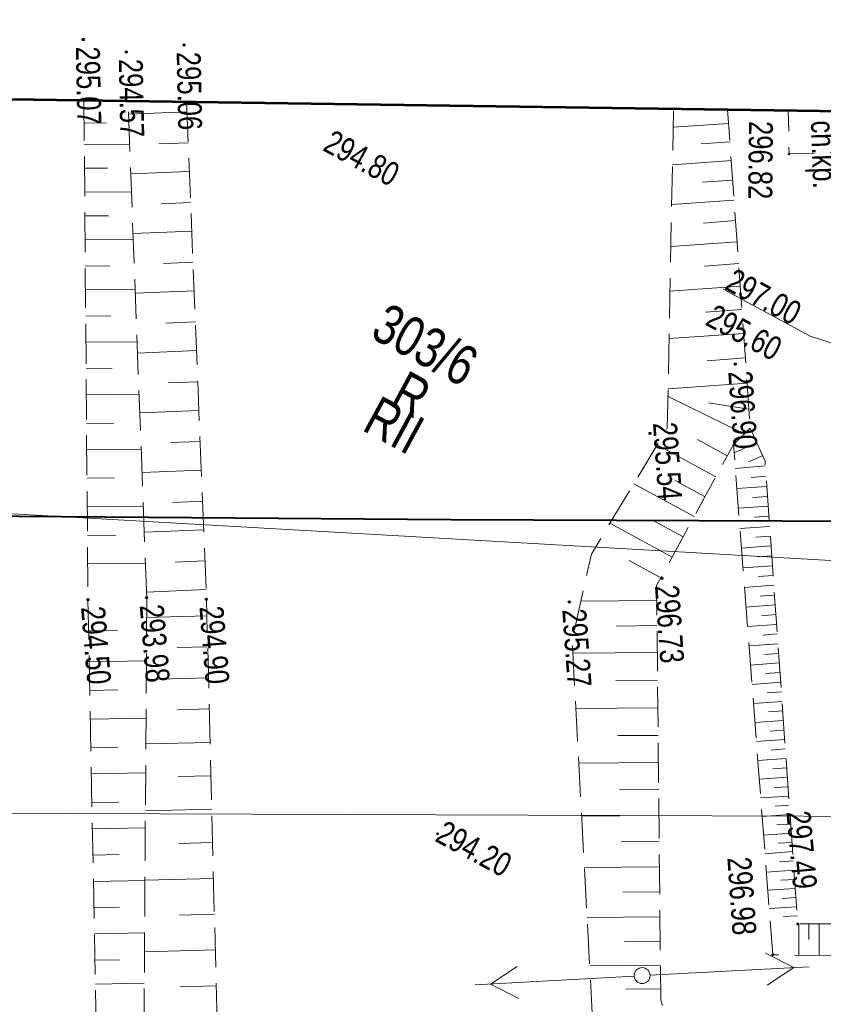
# Model space of a CAD drawing. Header units: metres. Extents: x 7437495 to 7437812, y 5556446 to 5556827.
# Tile 28 of 38: x 7437683 to 7437708, y 5556678 to 5556709. Entities that reach past the tile are written whole.
import ezdxf

# ---------------------------------------------------------------- set-up
doc = ezdxf.new("R2010")
doc.units = ezdxf.units.M
doc.header["$MEASUREMENT"] = 0
doc.linetypes.add('BUBZ01-500', pattern=[1.75, 1.25, -0.5])
doc.linetypes.add('KTCR02-500', pattern=[1.5, 1, -0.5])
for name, color, linetype, lineweight in [('510-Podpora jednosłupowa symb.-STPOW', 7, 'Continuous', 5), ('BUBZ01', 250, 'Continuous', 5), ('BUBZ01_1', 250, 'Continuous', 5), ('EGBD03', 250, 'Continuous', 5), ('EGBK02', 250, 'Continuous', 5), ('EGBU01', 250, 'Continuous', 5), ('KTCR02', 250, 'Continuous', 5), ('MPZP', 250, 'Continuous', 5), ('punkt o określonej wysokości (sieć kanalizacyjna)-Atr2', 7, 'Continuous', 5), ('punkt o określonej wysokości (sieć kanalizacyjna)-Atr3', 7, 'Continuous', 5), ('punkt wysokościowy sztuczny', 7, 'Continuous', 5), ('RTPW01', 250, 'Continuous', 5), ('RTPW02', 250, 'Continuous', 5), ('rzedne dla projektanta', 250, 'Continuous', 5), ('SUPE04', 250, 'Continuous', 5), ('SUPG_01', 250, 'Continuous', 5), ('SUPW_01', 250, 'Continuous', 5), ('SUSM04_01_E', 250, 'Continuous', 5), ('Warstwa 1', 250, 'Continuous', 5)]:
    doc.layers.add(name, color=color, linetype=linetype, lineweight=lineweight)
doc.styles.get("Standard").update_dxf_attribs({"font": 'txt.shx', "width": 0.75})
doc.linetypes.add('KTOK05_01-500', pattern='A,3.75,[13,dgnlstyle-rozp_2015.shx,S=0.002778,R=0,X=0,Y=0],3.75', length=7.5)

# ---------------------------------------------------------------- blocks, each defined once
blk = doc.blocks.new('PW02')
at = {"layer": 'punkt wysokościowy sztuczny', "linetype": 'Continuous', "lineweight": 13}
h = blk.add_hatch(color=0, dxfattribs=at)
edge = h.paths.add_edge_path()
edge.add_arc((0, 0), 0.45, 0, 360)
blk = doc.blocks.new('510')
at = {"layer": '510-Podpora jednosłupowa symb.-STPOW', "color": 0, "linetype": 'Continuous', "lineweight": 13}
blk.add_circle((0, 0), 2.5, dxfattribs=at)
blk = doc.blocks.new('SUPE04')
at = {"layer": 'SUPE04', "color": 1, "linetype": 'Continuous', "lineweight": 13}
blk.add_line((5.25, 0), (0.25, 0), dxfattribs=at)
at = {"layer": 'SUPE04', "color": 1, "linetype": 'Continuous', "lineweight": 13, "flags": 128}
blk.add_lwpolyline([(3.9, 0.5), (4.766, 0), (3.9, -0.5)], dxfattribs=at)

msp = doc.modelspace()

# ---------------------------------------------------------------- linework, layer by layer
at = {"layer": 'BUBZ01', "color": 7, "linetype": 'BUBZ01-500', "lineweight": 13}
for p, q in [((7437684.928, 5556706.116), (7437685.055, 5556690.466)), ((7437686.897, 5556690.529), (7437686.311, 5556706.097)), ((7437688.146, 5556706.07), (7437688.771, 5556690.482)), ((7437685.055, 5556690.466), (7437685.383, 5556673.472)), ((7437689.149, 5556675.441), (7437688.771, 5556690.482))]:
    msp.add_line(p, q, dxfattribs=at)
at = {"layer": 'BUBZ01', "color": 7, "linetype": 'BUBZ01-500', "lineweight": 13, "flags": 128}
for points in [[(7437705.119, 5556705.826), (7437703.422, 5556705.85), (7437703.226, 5556695.848), (7437700.844, 5556691.895), (7437700.24, 5556689.208), (7437700.949, 5556676.061), (7437702.774, 5556673.888), (7437721.747, 5556673.361), (7437730.764, 5556673.648), (7437738.096, 5556676.282), (7437729.686, 5556675.017), (7437721.631, 5556674.573), (7437703.388, 5556676.866), (7437703.02, 5556677.907), (7437702.892, 5556690.91), (7437705.303, 5556695.336), (7437705.83, 5556695.847), (7437705.119, 5556705.826)], [(7437705.83, 5556695.847), (7437706.293, 5556694.811), (7437707.319, 5556680.297), (7437721.268, 5556680.344), (7437733.75, 5556680.435), (7437734.78, 5556679.251), (7437721.732, 5556679.103), (7437706.535, 5556679.334), (7437705.303, 5556695.336), (7437705.83, 5556695.847)]]:
    msp.add_lwpolyline(points, close=True, dxfattribs=at)
at = {"layer": 'BUBZ01', "color": 7, "linetype": 'Continuous', "lineweight": 13, "flags": 128}
for points in [[(7437705.15, 5556705.396), (7437703.414, 5556705.279)], [(7437705.193, 5556704.826), (7437704.292, 5556704.757)], [(7437705.236, 5556704.234), (7437703.388, 5556704.098)], [(7437705.279, 5556703.619), (7437704.323, 5556703.557)], [(7437705.316, 5556702.996), (7437703.365, 5556702.86)], [(7437705.366, 5556702.355), (7437704.357, 5556702.276)], [(7437705.416, 5556701.691), (7437703.344, 5556701.54)], [(7437705.465, 5556701.004), (7437704.397, 5556700.924)], [(7437705.513, 5556700.296), (7437703.31, 5556700.136)], [(7437705.56, 5556699.565), (7437704.425, 5556699.486)], [(7437705.62, 5556698.816), (7437703.279, 5556698.652)], [(7437705.671, 5556698.049), (7437704.473, 5556697.959)], [(7437705.729, 5556697.255), (7437703.253, 5556697.073)], [(7437705.641, 5556695.665), (7437703.25, 5556696.836)], [(7437705.787, 5556696.439), (7437704.519, 5556696.637)], [(7437705.108, 5556694.976), (7437704.172, 5556695.494)], [(7437706.039, 5556695.392), (7437705.321, 5556695.076)], [(7437704.75, 5556694.316), (7437702.904, 5556695.317)], [(7437706.218, 5556694.988), (7437705.782, 5556694.792)], [(7437706.301, 5556694.659), (7437705.359, 5556694.578)], [(7437704.065, 5556693.073), (7437702.175, 5556694.098)], [(7437704.412, 5556693.692), (7437703.471, 5556694.202)], [(7437706.331, 5556694.335), (7437705.855, 5556694.298)], [(7437706.351, 5556694.017), (7437705.405, 5556693.95)], [(7437706.372, 5556693.699), (7437705.901, 5556693.67)], [(7437706.389, 5556693.394), (7437705.456, 5556693.331)], [(7437703.374, 5556691.798), (7437701.427, 5556692.865)], [(7437703.722, 5556692.44), (7437702.763, 5556692.959)], [(7437706.414, 5556693.084), (7437705.952, 5556693.05)], [(7437706.435, 5556692.766), (7437705.502, 5556692.703)], [(7437706.461, 5556692.456), (7437705.999, 5556692.422)], [(7437706.477, 5556692.151), (7437705.553, 5556692.084)], [(7437703.026, 5556691.156), (7437702.032, 5556691.695)], [(7437706.503, 5556691.842), (7437706.041, 5556691.808)], [(7437706.528, 5556691.532), (7437705.604, 5556691.464)], [(7437706.545, 5556691.227), (7437706.083, 5556691.194)], [(7437706.571, 5556690.918), (7437705.647, 5556690.85)], [(7437702.899, 5556690.44), (7437700.509, 5556690.417)], [(7437706.587, 5556690.613), (7437706.134, 5556690.574)], [(7437706.613, 5556690.303), (7437705.698, 5556690.231)], [(7437706.63, 5556689.999), (7437706.176, 5556689.96)], [(7437702.904, 5556689.652), (7437701.624, 5556689.641)], [(7437706.655, 5556689.689), (7437705.745, 5556689.625)], [(7437706.677, 5556689.393), (7437706.223, 5556689.354)], [(7437706.702, 5556689.083), (7437705.792, 5556689.02)], [(7437702.917, 5556688.815), (7437700.262, 5556688.787)], [(7437706.719, 5556688.779), (7437706.27, 5556688.749)], [(7437706.74, 5556688.482), (7437705.839, 5556688.414)], [(7437702.924, 5556687.947), (7437701.616, 5556687.928)], [(7437706.757, 5556688.178), (7437706.309, 5556688.148)], [(7437706.787, 5556687.877), (7437705.886, 5556687.808)], [(7437706.804, 5556687.572), (7437706.356, 5556687.542)], [(7437702.931, 5556687.079), (7437700.357, 5556687.052)], [(7437706.826, 5556687.276), (7437705.929, 5556687.216)], [(7437706.847, 5556686.98), (7437706.399, 5556686.95)], [(7437706.864, 5556686.675), (7437705.976, 5556686.611)], [(7437706.885, 5556686.379), (7437706.446, 5556686.344)], [(7437702.937, 5556686.21), (7437701.671, 5556686.203)], [(7437706.907, 5556686.083), (7437706.019, 5556686.019)], [(7437706.928, 5556685.787), (7437706.489, 5556685.752)], [(7437706.95, 5556685.491), (7437706.062, 5556685.426)], [(7437702.945, 5556685.364), (7437700.452, 5556685.34)], [(7437706.971, 5556685.195), (7437706.532, 5556685.16)], [(7437706.993, 5556684.899), (7437706.109, 5556684.843)], [(7437702.958, 5556684.527), (7437701.722, 5556684.515)], [(7437707.014, 5556684.603), (7437706.579, 5556684.577)], [(7437707.036, 5556684.307), (7437706.152, 5556684.251)], [(7437707.053, 5556684.024), (7437706.613, 5556683.99)], [(7437702.966, 5556683.704), (7437700.54, 5556683.677)], [(7437707.075, 5556683.728), (7437706.2, 5556683.668)], [(7437707.096, 5556683.432), (7437706.661, 5556683.406)], [(7437707.122, 5556683.145), (7437706.248, 5556683.085)], [(7437702.971, 5556682.894), (7437701.78, 5556682.879)], [(7437707.135, 5556682.854), (7437706.7, 5556682.828)], [(7437707.161, 5556682.567), (7437706.296, 5556682.501)], [(7437702.98, 5556682.092), (7437700.625, 5556682.072)], [(7437707.174, 5556682.275), (7437706.748, 5556682.245)], [(7437707.2, 5556681.988), (7437706.335, 5556681.923)], [(7437707.222, 5556681.692), (7437706.787, 5556681.666)], [(7437702.985, 5556681.305), (7437701.83, 5556681.294)], [(7437707.239, 5556681.409), (7437706.378, 5556681.353)], [(7437707.257, 5556681.127), (7437706.831, 5556681.096)], [(7437707.283, 5556680.84), (7437706.422, 5556680.783)], [(7437702.995, 5556680.526), (7437700.708, 5556680.503)], [(7437707.3, 5556680.557), (7437706.874, 5556680.527)], [(7437707.35, 5556680.292), (7437707.349, 5556679.325)], [(7437707.663, 5556680.304), (7437707.669, 5556679.811)], [(7437707.99, 5556680.297), (7437707.988, 5556679.308)], [(7437703.001, 5556679.76), (7437701.882, 5556679.753)], [(7437703.011, 5556679.004), (7437700.796, 5556678.988)], [(7437703.018, 5556678.261), (7437701.922, 5556678.252)]]:
    msp.add_lwpolyline(points, dxfattribs=at)
at = {"layer": 'BUBZ01', "color": 7, "linetype": 'BUBZ01-500', "lineweight": 13, "flags": 128}
msp.add_lwpolyline([(7437686.897, 5556690.529), (7437686.792, 5556673.686), (7437685.613, 5556672.56)], dxfattribs=at)
at = {"layer": 'BUBZ01_1', "color": 7, "linetype": 'Continuous', "lineweight": 13}
for p, q in [((7437686.327, 5556705.695), (7437688.158, 5556705.768)), ((7437685.635, 5556705.419), (7437684.934, 5556705.413)), ((7437686.362, 5556704.752), (7437684.939, 5556704.741)), ((7437687.28, 5556704.757), (7437688.197, 5556704.794)), ((7437685.668, 5556703.999), (7437684.945, 5556703.993)), ((7437686.397, 5556703.821), (7437688.233, 5556703.895)), ((7437686.418, 5556703.258), (7437684.951, 5556703.246)), ((7437687.353, 5556702.884), (7437688.272, 5556702.921)), ((7437685.702, 5556702.505), (7437684.957, 5556702.499)), ((7437686.468, 5556701.948), (7437688.308, 5556702.022)), ((7437686.474, 5556701.763), (7437684.963, 5556701.751)), ((7437685.738, 5556700.935), (7437684.97, 5556700.929)), ((7437687.426, 5556701.011), (7437688.347, 5556701.048)), ((7437686.533, 5556700.194), (7437684.976, 5556700.182)), ((7437686.538, 5556700.074), (7437688.383, 5556700.148)), ((7437685.773, 5556699.366), (7437684.983, 5556699.36)), ((7437687.498, 5556699.137), (7437688.422, 5556699.174)), ((7437686.595, 5556698.55), (7437684.989, 5556698.537)), ((7437686.608, 5556698.201), (7437688.458, 5556698.275)), ((7437685.811, 5556697.722), (7437684.996, 5556697.715)), ((7437687.571, 5556697.264), (7437688.497, 5556697.301)), ((7437686.657, 5556696.907), (7437685.003, 5556696.893)), ((7437686.679, 5556696.327), (7437688.533, 5556696.402)), ((7437685.85, 5556696.003), (7437685.01, 5556695.996)), ((7437687.644, 5556695.391), (7437688.572, 5556695.428)), ((7437686.722, 5556695.188), (7437685.016, 5556695.174)), ((7437686.749, 5556694.454), (7437688.608, 5556694.529)), ((7437685.89, 5556694.284), (7437685.024, 5556694.277)), ((7437687.717, 5556693.517), (7437688.647, 5556693.554)), ((7437686.789, 5556693.395), (7437685.031, 5556693.38)), ((7437686.82, 5556692.581), (7437688.684, 5556692.655)), ((7437685.931, 5556692.491), (7437685.038, 5556692.484)), ((7437687.79, 5556691.644), (7437688.723, 5556691.681)), ((7437686.857, 5556691.601), (7437685.046, 5556691.587)), ((7437686.89, 5556690.707), (7437688.759, 5556690.782)), ((7437686.893, 5556689.911), (7437688.784, 5556689.959)), ((7437685.982, 5556689.51), (7437685.073, 5556689.492)), ((7437687.848, 5556688.962), (7437688.808, 5556688.986)), ((7437686.885, 5556688.554), (7437685.092, 5556688.519)), ((7437686.881, 5556687.964), (7437688.833, 5556688.013)), ((7437685.994, 5556687.638), (7437685.11, 5556687.621)), ((7437687.866, 5556687.015), (7437688.857, 5556687.04)), ((7437686.874, 5556686.756), (7437685.127, 5556686.722)), ((7437686.006, 5556685.841), (7437685.144, 5556685.824)), ((7437686.868, 5556685.942), (7437688.883, 5556685.992)), ((7437686.863, 5556685.034), (7437685.16, 5556685.001)), ((7437687.886, 5556684.919), (7437688.91, 5556684.945)), ((7437686.017, 5556684.119), (7437685.178, 5556684.102)), ((7437686.855, 5556683.845), (7437688.936, 5556683.897)), ((7437686.852, 5556683.311), (7437685.194, 5556683.279)), ((7437687.906, 5556682.823), (7437688.962, 5556682.849)), ((7437686.028, 5556682.471), (7437685.21, 5556682.455)), ((7437686.842, 5556681.663), (7437685.226, 5556681.632)), ((7437686.842, 5556681.673), (7437688.991, 5556681.727)), ((7437686.039, 5556680.824), (7437685.241, 5556680.808)), ((7437687.927, 5556680.577), (7437689.019, 5556680.604)), ((7437686.831, 5556680.015), (7437685.257, 5556679.985)), ((7437686.828, 5556679.426), (7437689.047, 5556679.482)), ((7437686.05, 5556679.176), (7437685.273, 5556679.161)), ((7437686.822, 5556678.442), (7437685.288, 5556678.413)), ((7437687.948, 5556678.331), (7437689.075, 5556678.359))]:
    msp.add_line(p, q, dxfattribs=at)
at = {"layer": 'KTCR02', "color": 7, "linetype": 'KTCR02-500', "lineweight": 13, "flags": 128}
msp.add_lwpolyline([(7437708.88, 5556705.772), (7437707.021, 5556705.799), (7437707.047, 5556704.447), (7437708.91, 5556704.506), (7437708.88, 5556705.772)], close=True, dxfattribs=at)
at = {"layer": 'MPZP', "color": 212, "linetype": 'KTOK05_01-500', "lineweight": 40, "flags": 128}
msp.add_lwpolyline([(7437524.901, 5556708.426), (7437542.039, 5556702.659), (7437563.633, 5556697.247), (7437619.178, 5556693.574), (7437696.441, 5556692.977), (7437800.223, 5556692.567)], dxfattribs=at)
at = {"layer": 'punkt o określonej wysokości (sieć kanalizacyjna)-Atr2', "color": 7, "flags": 128}
msp.add_lwpolyline([(7437711.723, 5556697.441), (7437707.711, 5556698.728), (7437704.983, 5556700.208)], dxfattribs=at)
at = {"layer": 'rzedne dla projektanta', "color": 7, "linetype": 'Continuous', "lineweight": 40}
for centre in [(7437684.909, 5556708.032), (7437688.071, 5556707.864), (7437686.256, 5556707.643), (7437705.36, 5556697.853), (7437702.679, 5556695.678), (7437703.061, 5556691.137), (7437685.055, 5556690.469), (7437686.896, 5556690.528), (7437688.769, 5556690.48), (7437700.154, 5556690.393)]:
    msp.add_circle(centre, 0.0225, dxfattribs=at)
at = {"layer": 'SUPG_01', "color": 52, "linetype": 'Continuous', "lineweight": 13, "flags": 128}
msp.add_lwpolyline([(7437800.233, 5556686.196), (7437795.105, 5556685.924), (7437758.083, 5556685.954), (7437721.931, 5556683.624), (7437675.78, 5556683.789)], dxfattribs=at)
at = {"layer": 'SUPW_01', "color": 5, "linetype": 'Continuous', "lineweight": 13, "flags": 128}
msp.add_lwpolyline([(7437680.682, 5556693.271), (7437733.45, 5556690.267), (7437740.253, 5556689.911), (7437740.21, 5556705.321)], dxfattribs=at)
at = {"layer": 'Warstwa 1', "color": 207, "linetype": 'Continuous', "lineweight": 53, "true_color": 0x6e1e6e, "flags": 128}
msp.add_lwpolyline([(7437509.137, 5556708.653), (7437501.181, 5556666.981), (7437511.405, 5556626.457), (7437511.405, 5556626.457), (7437800.33, 5556626.448), (7437800.203, 5556704.459), (7437509.137, 5556708.653)], close=True, dxfattribs=at)

# ---------------------------------------------------------------- block references
at = {"layer": 'RTPW02', "color": 7, "linetype": 'Continuous', "lineweight": 13, "xscale": 0.1, "yscale": 0.1, "zscale": 0.1, "rotation": 331.5332548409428}
for p in [(7437707.047, 5556704.447), (7437696.02, 5556683.124), (7437707.319, 5556680.297), (7437706.535, 5556679.334)]:
    msp.add_blockref('PW02', p, dxfattribs=at)
at = {"layer": 'SUPE04', "color": 1, "linetype": 'Continuous', "lineweight": 13}
for rotation in [3.002254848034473, 183.1842548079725]:
    msp.add_blockref('SUPE04', (7437702.437, 5556678.678), dxfattribs=dict(at, rotation=rotation))
at = {"layer": 'SUSM04_01_E', "color": 7, "linetype": 'Continuous', "lineweight": 13, "xscale": 0.1, "yscale": 0.1, "zscale": 0.1, "rotation": 331.5332548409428}
msp.add_blockref('510', (7437702.437, 5556678.678), dxfattribs=at)

# ---------------------------------------------------------------- texts
at = {"layer": 'EGBD03', "color": 96, "linetype": 'Continuous', "lineweight": 30, "insert": (7437693.86, 5556698.697), "char_height": 1.25, "attachment_point": 7, "rotation": 331.5333, "line_spacing_factor": 0.6}
msp.add_mtext('\\FWORKING_1250;\\H1x;\\W0.8;303/6', dxfattribs=at)
msp.add_mtext('\\FWORKING_1250;\\H1x;\\W0.8;303/6', dxfattribs=at)
at = {"layer": 'EGBK02', "color": 96, "linetype": 'Continuous', "lineweight": 30, "insert": (7437694.207, 5556696.896), "char_height": 1.25, "attachment_point": 1, "rotation": 331.5333, "line_spacing_factor": 0.6}
msp.add_mtext('\\FWORKING_1250;\\H1x;\\W0.8;RII', dxfattribs=at)
at = {"layer": 'EGBU01', "color": 96, "linetype": 'Continuous', "lineweight": 30, "insert": (7437694.473, 5556696.584), "char_height": 1.25, "attachment_point": 7, "rotation": 331.5333, "line_spacing_factor": 0.6}
msp.add_mtext('\\FWORKING_1250;\\H1x;\\W0.8;R', dxfattribs=at)
at = {"layer": 'KTCR02', "color": 7, "linetype": 'Continuous', "lineweight": 13, "insert": (7437707.505, 5556705.477), "char_height": 0.75, "attachment_point": 7, "rotation": 271.9043, "line_spacing_factor": 0.6}
msp.add_mtext('\\FWORKING_1250;\\H1x;\\W0.8;ch.kp.', dxfattribs=at)
at = {"layer": 'punkt o określonej wysokości (sieć kanalizacyjna)-Atr2', "color": 36, "insert": (7437704.986, 5556700.214), "char_height": 0.75, "attachment_point": 7, "rotation": 331.5333, "line_spacing_factor": 0.6}
msp.add_mtext('\\FWORKING_1250;\\H1x;\\W0.8;297.00', dxfattribs=at)
at = {"layer": 'punkt o określonej wysokości (sieć kanalizacyjna)-Atr3', "color": 36, "insert": (7437704.378, 5556699.093), "char_height": 0.75, "attachment_point": 7, "rotation": 331.5333, "line_spacing_factor": 0.6}
msp.add_mtext('\\FWORKING_1250;\\H1x;\\W0.8;295.60', dxfattribs=at)
at = {"layer": 'RTPW01', "color": 7, "linetype": 'Continuous', "lineweight": 13, "char_height": 0.75, "attachment_point": 7, "line_spacing_factor": 0.6}
for s, insert, rotation in [('\\FWORKING_1250;\\H1x;\\W0.8;296.82', (7437705.778, 5556705.48), 269.5003), ('\\FWORKING_1250;\\H1x;\\W0.8;294.80', (7437692.381, 5556704.561), 331.5333), ('\\FWORKING_1250;\\H1x;\\W0.8;297.49', (7437706.95, 5556683.809), 275.2233), ('\\FWORKING_1250;\\H1x;\\W0.8;294.20', (7437695.901, 5556682.905), 331.5333), ('\\FWORKING_1250;\\H1x;\\W0.8;296.98', (7437705.098, 5556682.372), 273.9513)]:
    msp.add_mtext(s, dxfattribs=dict(at, insert=insert, rotation=rotation))
at = {"layer": 'rzedne dla projektanta', "color": 7, "linetype": 'Continuous', "lineweight": 0, "char_height": 0.75, "attachment_point": 7, "line_spacing_factor": 0.6}
for s, insert, rotation in [('\\FWORKING_1250;\\H1x;\\W0.8; 295.07', (7437684.659, 5556708.027), 271.174), ('\\FWORKING_1250;\\H1x;\\W0.8; 295.06', (7437687.821, 5556707.859), 271.174), ('\\FWORKING_1250;\\H1x;\\W0.8; 294.57', (7437686.006, 5556707.638), 271.174), ('\\FWORKING_1250;\\H1x;\\W0.8; 296.90', (7437705.111, 5556697.836), 274.0697), ('\\FWORKING_1250;\\H1x;\\W0.8; 295.54', (7437702.749, 5556696.227), 274.0697), ('\\FWORKING_1250;\\H1x;\\W0.8; 296.73', (7437702.811, 5556691.12), 274.0697), ('\\FWORKING_1250;\\H1x;\\W0.8; 294.50', (7437684.806, 5556690.448), 274.7479), ('\\FWORKING_1250;\\H1x;\\W0.8; 293.98', (7437686.647, 5556690.508), 274.7479), ('\\FWORKING_1250;\\H1x;\\W0.8; 294.90', (7437688.52, 5556690.459), 274.7479), ('\\FWORKING_1250;\\H1x;\\W0.8; 295.27', (7437699.905, 5556690.375), 274.0697)]:
    msp.add_mtext(s, dxfattribs=dict(at, insert=insert, rotation=rotation))

doc.saveas('drawing.dxf')
